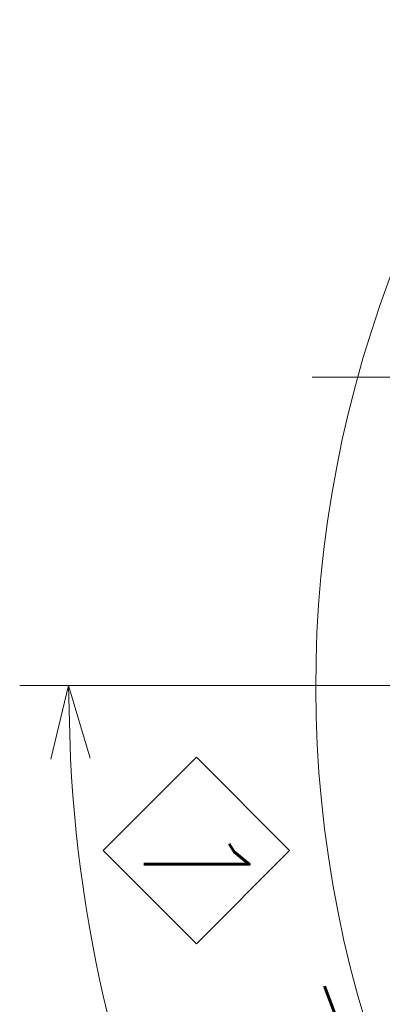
# Model space of a CAD drawing. Header units: millimetres. Extents: x 0 to 1076, y 0 to 742.
# Tile 15 of 134: x 417 to 435, y 209 to 259. Entities that reach past the tile are written whole.
import ezdxf

# ---------------------------------------------------------------- set-up
doc = ezdxf.new("R2010")
doc.units = ezdxf.units.MM
doc.header["$LTSCALE"] = 0.454724
doc.linetypes.add('CENTER', pattern=[50.8, 31.75, -6.35, 6.35, -6.35])
doc.layers.add('NoLayerName_001', color=7, linetype='Continuous')
doc.layers.add('NoLayerName_003', color=7, linetype='Continuous')
doc.styles.get("Standard").update_dxf_attribs({"font": 'txt', "bigfont": 'extfont2'})
doc.dimstyles.get("Standard").update_dxf_attribs({"dimtxt": 2.5, "dimasz": 2.5, "dimexe": 1, "dimexo": 1, "dimtad": 1, "dimdec": 3, "dimzin": 0, "dimdsep": 46, "dimtxsty": 'Standard', "dimcen": 2.5, "dimadec": 3, "dimazin": 0, "dimtfac": 0.75, "dimtdec": 3, "dimtmove": 0, "dimatfit": 3, "dimfxl": 1, "dimarcsym": 0})

# ---------------------------------------------------------------- blocks, each defined once
blk = doc.blocks.new('DIM_0003')
at = {"color": 3, "linetype": 'Continuous', "lineweight": 13}
blk.add_arc((59.306, 51.361), 59.306, 300, 210, dxfattribs=at)
blk = doc.blocks.new('_OPEN30')
at = {"color": 0, "linetype": 'ByBlock', "lineweight": -2}
for p, q in [((-1, 0.267949), (0, 0)), ((0, 0), (-1, -0.267949)), ((0, 0), (-1, 0))]:
    blk.add_line(p, q, dxfattribs=at)
blk = doc.blocks.new('*D113')
at = {"layer": 'Defpoints', "color": 0}
for p in [(444.591, 225.099), (444.691, 225.099), (474.142, 215.149), (474.056, 215.099), (420.495, 212.6)]:
    blk.add_point(p, dxfattribs=at)
at = {"layer": 'NoLayerName_001', "color": 0, "linetype": 'Continuous', "lineweight": 13}
for p, q in [((442.091, 225.099), (416.901, 225.099)), ((471.891, 213.849), (426.879, 187.861))]:
    blk.add_line(p, q, dxfattribs=at)
blk.add_arc((491.376, 225.099), 71.975, 182.98553, 207.01447, dxfattribs=at)
at = {"layer": 'NoLayerName_001', "color": 0, "lineweight": 13, "xscale": 3.75, "yscale": 3.75, "zscale": 3.75}
for p, rotation in [((419.401, 225.099), 91.49276286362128), ((429.044, 189.111), 298.5072371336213)]:
    blk.add_blockref('_OPEN30', p, dxfattribs=dict(at, rotation=rotation))
at = {"layer": 'NoLayerName_001', "color": 0, "lineweight": 13, "insert": (430.629, 202.281), "char_height": 8.75, "attachment_point": 5, "rotation": 290.5873}
blk.add_mtext('\\W0.8000;30%%d', dxfattribs=at)
blk = doc.blocks.new('ASM_0001')
at = {"color": 7, "linetype": 'Continuous', "lineweight": 13}
for p, q in [((-0.5, 0.5), (0, 1)), ((0.5, 0.5), (0, 1)), ((0, 0), (-0.5, 0.5)), ((0, 0), (0.5, 0.5))]:
    blk.add_line(p, q, dxfattribs=at)
at = {"color": 7, "linetype": 'Continuous', "lineweight": 13, "width": 0.9}
blk.add_text('1', height=0.5657, rotation=360, dxfattribs=at).set_placement((-0.1673, 0.2172))

msp = doc.modelspace()

# ---------------------------------------------------------------- linework, layer by layer
at = {"layer": 'NoLayerName_001', "color": 4, "linetype": 'CENTER', "lineweight": 13}
msp.add_line((526.246124, 225.098774), (418.376358, 225.098774), dxfattribs=at)
at = {"layer": 'NoLayerName_003', "color": 4, "linetype": 'CENTER', "lineweight": 13}
msp.add_line((466.876358, 240.873969), (431.876358, 240.873969), dxfattribs=at)

# ---------------------------------------------------------------- block references
at = {"layer": 'NoLayerName_001', "color": 3, "linetype": 'Continuous', "lineweight": 13}
msp.add_blockref('DIM_0003', (432.070374, 173.738251), dxfattribs=at)
at = {"layer": 'NoLayerName_001', "color": 7, "linetype": 'Continuous', "lineweight": 25, "xscale": 9.54594000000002, "yscale": 9.54594000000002, "zscale": 9.54594000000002, "rotation": 270}
msp.add_blockref('ASM_0001', (421.179209, 216.64614), dxfattribs=at)

# ---------------------------------------------------------------- dimensions: what is measured, and where the dimension line sits
at = {"layer": 'NoLayerName_001', "color": 3, "linetype": 'Continuous', "lineweight": 13}
dim = msp.add_angular_dim_2l(base=(420.494732, 212.600431), line1=((474.05585, 215.098774), (474.142453, 215.148774)), line2=((444.590838, 225.098774), (444.690838, 225.098774)), text='\\W0.8000;<>', dimstyle='Standard', override={"dimtxt": 8.75, "dimasz": 3.75, "dimexe": 2.5, "dimexo": 2.5, "dimgap": 2.5, "dimblk": 'OPEN30', "dimclrd": 0, "dimclre": 0, "dimclrt": 0, "dimazin": 2, "dimtp": 0, "dimtm": 0, "dimlwd": 13, "dimlwe": 13}, dxfattribs=at)
dim.commit()
dim.dimension.update_dxf_attribs({"geometry": '*D113', "text_midpoint": (423.997776, 199.789877), "dimtype": 162})

doc.saveas('drawing.dxf')
